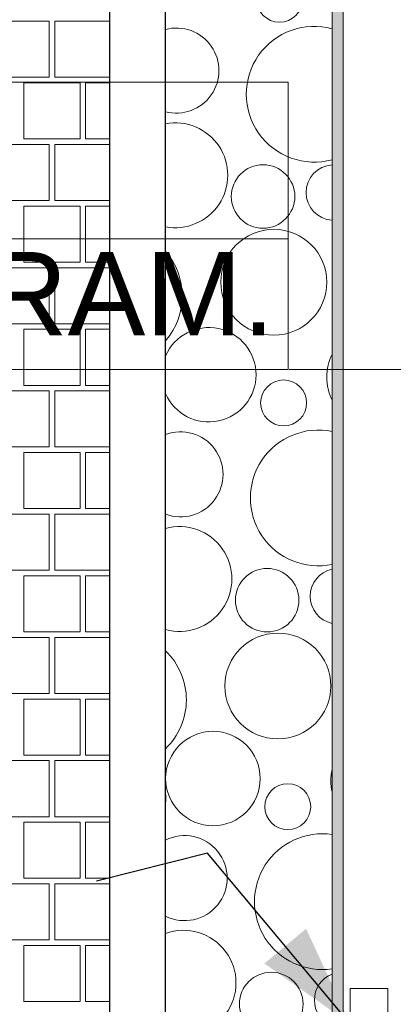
# Model space of a CAD drawing. Header units: millimetres. Extents: x -126271 to -88962, y -179170 to 5194.
# Tile 52 of 66: x -122882 to -122210, y -96037 to -94262. Entities that reach past the tile are written whole.
import ezdxf
from ezdxf.enums import TextEntityAlignment as Align

# ---------------------------------------------------------------- set-up
doc = ezdxf.new("R2010")
doc.units = ezdxf.units.MM
doc.header["$MEASUREMENT"] = 0
for name, color, linetype, lineweight in [('Nowe_0_Nr_pióra__21', 7, 'Continuous', 20), ('Nowe_2D - Rysunki i Obrazki_Nr_pióra__22', 8, 'Continuous', 25), ('Nowe_Konstrukcja - Ściany zew_Nr_pióra__21', 7, 'Continuous', 20), ('Nowe_Konstrukcja - Ściany zew_Nr_pióra__3', 7, 'Continuous', 13), ('Nowe_Wymiarowanie - Ogólne_Nr_pióra__42', 8, 'Continuous', 25)]:
    doc.layers.add(name, color=color, linetype=linetype, lineweight=lineweight)
for name, color, linetype, lineweight, true_color in [('Nowe_2D - Rysunki i Obrazki_Nr_pióra__105', 7, 'Continuous', 13, 0xcccccc), ('Nowe_2D - Rysunki i Obrazki_Nr_pióra__61', 7, 'Continuous', 18, 0x6a6a6a), ('Nowe_Konstrukcja - Ściany zew_Nr_pióra__105', 7, 'Continuous', 13, 0xcccccc), ('Nowe_Konstrukcja - Ściany zew_Nr_pióra__23', 7, 'Continuous', 13, 0x858585), ('Nowe_Metryczki pomieszczeń Archicada_Nr_pióra__81', 7, 'Continuous', 13, 0x6a6a6a), ('Nowe_Opisy - Etykiety_Nr_pióra__81', 7, 'Continuous', 13, 0x6a6a6a), ('Nowe_Wymiarowanie - Ogólne_Nr_pióra__81', 7, 'Continuous', 13, 0x6a6a6a), ('Nowe_zagospodarowanie_Nr_pióra__81', 7, 'Continuous', 13, 0x6a6a6a)]:
    doc.layers.add(name, color=color, linetype=linetype, lineweight=lineweight, true_color=true_color)
for name, color, linetype in [('Nowe_Elementy Modelu - Strefy', 7, 'Continuous'), ('Nowe_Konstrukcja - Ściany zew', 7, 'Continuous'), ('Nowe_Wymiarowanie - Ogólne', 7, 'Continuous'), ('Nowe_zagospodarowanie', 7, 'Continuous')]:
    doc.layers.add(name, color=color, linetype=linetype)
doc.styles.add('STYL_AUTOMATYCZNY_1', font='arial.ttf')
doc.styles.add('STYL_AUTOMATYCZNY_2', font='arial.ttf')
doc.dimstyles.new('STYL_AUTOMATYCZNY__3', dxfattribs={"dimtxt": 150, "dimasz": 47.5, "dimexe": 0.18, "dimexo": 0.0625, "dimgap": 0, "dimtad": 1, "dimdec": 0, "dimlfac": 0.1, "dimzin": 0, "dimdsep": 46, "dimtxsty": 'STYL_AUTOMATYCZNY_1', "dimblk": 'ARROWHEAD_6', "dimblk1": 'ARROWHEAD_6', "dimblk2": 'ARROWHEAD_6', "dimcen": 0.09, "dimse1": 1, "dimse2": 1, "dimclrd": 256, "dimclre": 256, "dimclrt": 8, "dimazin": 0, "dimtfac": 1, "dimtdec": 4, "dimtmove": 0, "dimatfit": 3, "dimfxl": 0, "dimtolj": 1, "dimtzin": 0, "dimarcsym": 0})
doc.dimstyles.new('STYL_AUTOMATYCZNY__6', dxfattribs={"dimtxt": 0.18, "dimasz": 182.4, "dimexe": 0.18, "dimexo": 0.0625, "dimgap": 0, "dimtad": 0, "dimtih": 1, "dimtoh": 1, "dimdec": 4, "dimzin": 0, "dimdsep": 46, "dimcen": 0.09, "dimadec": 0, "dimazin": 0, "dimtfac": 1, "dimtdec": 4, "dimtmove": 0, "dimatfit": 3, "dimldrblk": 'ARROWHEAD_5', "dimfxl": 0, "dimtolj": 1, "dimtzin": 0, "dimarcsym": 0})

# ---------------------------------------------------------------- blocks, each defined once
blk = doc.blocks.new('WC_00_11_12_1', base_point=(-124042.7, -94657.3))
at = {"layer": 'Nowe_Metryczki pomieszczeń Archicada_Nr_pióra__81', "color": 251, "linetype": 'Continuous', "lineweight": 13, "true_color": 0x6a6a6a}
for p, q in [((-124724.7, -94374.5), (-122398.4, -94374.5)), ((-122398.4, -94374.5), (-122398.4, -94893.1)), ((-124724.7, -94657.3), (-122398.4, -94657.3)), ((-122398.4, -94893.1), (-124724.7, -94893.1))]:
    blk.add_line(p, q, dxfattribs=at)
at = {"layer": 'Nowe_Metryczki pomieszczeń Archicada_Nr_pióra__81', "color": 251, "lineweight": 13, "true_color": 0x6a6a6a}
for tag, height, style, p in [('ROOM_NUMBER', 180, 'STYL_AUTOMATYCZNY_2', (-124383.7, -94502.4)), ('ROOM_NAME', 150, 'STYL_AUTOMATYCZNY_1', (-123220.6, -94508.6)), ('floor_f', 150, 'STYL_AUTOMATYCZNY_1', (-123220.6, -94756.1)), ('ROOM_CALC_AREA', 150, 'STYL_AUTOMATYCZNY_1', (-124383.7, -94769.4))]:
    blk.add_attdef(tag, text='', height=height, dxfattribs=dict(at, style=style)).set_placement(p, align=Align.MIDDLE_CENTER)
blk = doc.blocks.new('*X72')
at = {"layer": 'Nowe_Konstrukcja - Ściany zew_Nr_pióra__105', "color": 254, "linetype": 'Continuous', "lineweight": 13, "true_color": 0xcccccc}
for centre, radius in [((-122414.2, -94225.2), 41.4), ((-122443.9, -94580.9), 57.2), ((-122424.6, -94735.5), 95.4), ((-122406.8, -94953.1), 41.4), ((-122436.5, -95308.8), 57.2), ((-122417.2, -95463.5), 95.4), ((-122534.1, -95630.3), 85.1), ((-122399.4, -95681.1), 41.4), ((-122429.1, -96036.8), 57.2)]:
    blk.add_circle(centre, radius, dxfattribs=at)
for centre, radius, start, end in [((-122600, -94353.9), 76.7, 255.2312, 104.7688), ((-122351.7, -94396.5), 122.4, 74.7376, 285.2624), ((-122602, -94542.6), 94.6, 259.3312, 100.6688), ((-122316.3, -94573.8), 50.1, 93.6957, 266.3043), ((-122711.7, -94760.5), 122.4, 318.8802, 41.1198), ((-122541.5, -94902.3), 85.1, 203.6114, 156.3886), ((-122234.6, -94906.6), 94.6, 153.8488, 206.1512), ((-122592.5, -95081.9), 76.7, 249.4157, 110.5843), ((-122344.3, -95124.4), 122.4, 78.3068, 281.6932), ((-122594.6, -95270.6), 94.6, 254.722, 105.278), ((-122308.9, -95301.7), 50.1, 102.2587, 257.7413), ((-122704.3, -95488.4), 122.4, 313.8495, 46.1505), ((-122227.2, -95634.6), 94.6, 167.4231, 192.5769), ((-122668.9, -95665.7), 50.1, 349.7856, 10.2144), ((-122585.1, -95809.9), 76.7, 243.3685, 116.6315), ((-122336.9, -95852.4), 122.4, 81.8306, 278.1694), ((-122587.2, -95998.6), 94.6, 250.0089, 109.9911), ((-122301.4, -96029.7), 50.1, 111.1121, 248.8879)]:
    blk.add_arc(centre, radius, start, end, dxfattribs=at)
blk = doc.blocks.new('Wypełnienie_3_1', base_point=(0, 0))
at = {"layer": 'Nowe_Konstrukcja - Ściany zew_Nr_pióra__3', "color": 7, "linetype": 'Continuous', "lineweight": 13, "flags": 128}
blk.add_lwpolyline([(-122619.5, -94853.7), (-122619.5, -96276.6), (-122319.5, -96276.6), (-122319.5, -96008.9), (-122319.5, -91366.6), (-122319.5, -90996.6), (-121039.5, -90996.6), (-121039.5, -91476.6), (-121039.5, -91576.6), (-117775.3, -91576.6), (-117775.3, -91476.6), (-112435.3, -91476.6), (-112435.3, -90866.6), (-122619.5, -90866.6), (-122619.5, -91801.6)], close=True, dxfattribs=at)
at = {"layer": 'Nowe_Konstrukcja - Ściany zew_Nr_pióra__105', "color": 254, "linetype": 'Continuous', "lineweight": 13, "true_color": 0xcccccc}
blk.add_blockref('*X72', (0, 0), dxfattribs=at)
blk = doc.blocks.new('*X78')
at = {"layer": 'Nowe_2D - Rysunki i Obrazki_Nr_pióra__105', "color": 254, "linetype": 'Continuous', "lineweight": 13, "true_color": 0xcccccc}
for p, q in [((-122929.9, -94264.9), (-122879.4, -94264.9)), ((-122828.9, -94264.9), (-122879.4, -94264.9)), ((-122828.9, -94365.9), (-122828.9, -94264.9)), ((-122719.5, -94264.9), (-122818.8, -94264.9)), ((-122818.8, -94264.9), (-122818.8, -94365.9)), ((-122879.4, -94365.9), (-122929.9, -94365.9)), ((-122879.4, -94365.9), (-122828.9, -94365.9)), ((-122818.8, -94365.9), (-122719.5, -94365.9)), ((-122773.3, -94376), (-122874.3, -94376)), ((-122874.3, -94376), (-122874.3, -94477)), ((-122773.3, -94477), (-122773.3, -94376)), ((-122719.5, -94376), (-122763.2, -94376)), ((-122763.2, -94376), (-122763.2, -94477)), ((-122874.3, -94477), (-122773.3, -94477)), ((-122763.2, -94477), (-122719.5, -94477)), ((-122929.9, -94487.1), (-122879.4, -94487.1)), ((-122828.9, -94487.1), (-122879.4, -94487.1)), ((-122828.9, -94588.1), (-122828.9, -94487.1)), ((-122719.5, -94487.1), (-122818.8, -94487.1)), ((-122818.8, -94487.1), (-122818.8, -94588.1)), ((-122879.4, -94588.1), (-122929.9, -94588.1)), ((-122879.4, -94588.1), (-122828.9, -94588.1)), ((-122773.3, -94598.2), (-122874.3, -94598.2)), ((-122874.3, -94598.2), (-122874.3, -94699.2)), ((-122818.8, -94588.1), (-122719.5, -94588.1)), ((-122773.3, -94699.2), (-122773.3, -94598.2)), ((-122719.5, -94598.2), (-122763.2, -94598.2)), ((-122763.2, -94598.2), (-122763.2, -94699.2)), ((-122929.9, -94709.3), (-122879.4, -94709.3)), ((-122828.9, -94709.3), (-122879.4, -94709.3)), ((-122874.3, -94699.2), (-122773.3, -94699.2)), ((-122828.9, -94810.3), (-122828.9, -94709.3)), ((-122719.5, -94709.3), (-122818.8, -94709.3)), ((-122818.8, -94709.3), (-122818.8, -94810.3)), ((-122763.2, -94699.2), (-122719.5, -94699.2)), ((-122879.4, -94810.3), (-122929.9, -94810.3)), ((-122879.4, -94810.3), (-122828.9, -94810.3)), ((-122818.8, -94810.3), (-122719.5, -94810.3)), ((-122773.3, -94820.4), (-122874.3, -94820.4)), ((-122874.3, -94820.4), (-122874.3, -94921.4)), ((-122773.3, -94921.4), (-122773.3, -94820.4)), ((-122719.5, -94820.4), (-122763.2, -94820.4)), ((-122763.2, -94820.4), (-122763.2, -94921.4)), ((-122874.3, -94921.4), (-122773.3, -94921.4)), ((-122763.2, -94921.4), (-122719.5, -94921.4)), ((-122929.9, -94931.5), (-122879.4, -94931.5)), ((-122828.9, -94931.5), (-122879.4, -94931.5)), ((-122828.9, -95032.5), (-122828.9, -94931.5)), ((-122719.5, -94931.5), (-122818.8, -94931.5)), ((-122818.8, -94931.5), (-122818.8, -95032.5)), ((-122879.4, -95032.5), (-122929.9, -95032.5)), ((-122879.4, -95032.5), (-122828.9, -95032.5)), ((-122773.3, -95042.6), (-122874.3, -95042.6)), ((-122874.3, -95042.6), (-122874.3, -95143.6)), ((-122818.8, -95032.5), (-122719.5, -95032.5)), ((-122773.3, -95143.6), (-122773.3, -95042.6)), ((-122719.5, -95042.6), (-122763.2, -95042.6)), ((-122763.2, -95042.6), (-122763.2, -95143.6)), ((-122929.9, -95153.7), (-122879.4, -95153.7)), ((-122828.9, -95153.7), (-122879.4, -95153.7)), ((-122874.3, -95143.6), (-122773.3, -95143.6)), ((-122828.9, -95254.7), (-122828.9, -95153.7)), ((-122719.5, -95153.7), (-122818.8, -95153.7)), ((-122818.8, -95153.7), (-122818.8, -95254.7)), ((-122763.2, -95143.6), (-122719.5, -95143.6)), ((-122879.4, -95254.7), (-122929.9, -95254.7)), ((-122879.4, -95254.7), (-122828.9, -95254.7)), ((-122818.8, -95254.7), (-122719.5, -95254.7)), ((-122773.3, -95264.8), (-122874.3, -95264.8)), ((-122874.3, -95264.8), (-122874.3, -95365.8)), ((-122773.3, -95365.8), (-122773.3, -95264.8)), ((-122719.5, -95264.8), (-122763.2, -95264.8)), ((-122763.2, -95264.8), (-122763.2, -95365.8)), ((-122874.3, -95365.8), (-122773.3, -95365.8)), ((-122763.2, -95365.8), (-122719.5, -95365.8)), ((-122929.9, -95375.9), (-122879.4, -95375.9)), ((-122828.9, -95375.9), (-122879.4, -95375.9)), ((-122828.9, -95476.9), (-122828.9, -95375.9)), ((-122719.5, -95375.9), (-122818.8, -95375.9)), ((-122818.8, -95375.9), (-122818.8, -95476.9)), ((-122879.4, -95476.9), (-122929.9, -95476.9)), ((-122879.4, -95476.9), (-122828.9, -95476.9)), ((-122773.3, -95487), (-122874.3, -95487)), ((-122874.3, -95487), (-122874.3, -95588)), ((-122818.8, -95476.9), (-122719.5, -95476.9)), ((-122773.3, -95588), (-122773.3, -95487)), ((-122719.5, -95487), (-122763.2, -95487)), ((-122763.2, -95487), (-122763.2, -95588)), ((-122929.9, -95598.1), (-122879.4, -95598.1)), ((-122828.9, -95598.1), (-122879.4, -95598.1)), ((-122874.3, -95588), (-122773.3, -95588)), ((-122828.9, -95699.1), (-122828.9, -95598.1)), ((-122719.5, -95598.1), (-122818.8, -95598.1)), ((-122818.8, -95598.1), (-122818.8, -95699.1)), ((-122763.2, -95588), (-122719.5, -95588)), ((-122879.4, -95699.1), (-122929.9, -95699.1)), ((-122879.4, -95699.1), (-122828.9, -95699.1)), ((-122818.8, -95699.1), (-122719.5, -95699.1)), ((-122773.3, -95709.2), (-122874.3, -95709.2)), ((-122874.3, -95709.2), (-122874.3, -95810.2)), ((-122773.3, -95810.2), (-122773.3, -95709.2)), ((-122719.5, -95709.2), (-122763.2, -95709.2)), ((-122763.2, -95709.2), (-122763.2, -95810.2)), ((-122874.3, -95810.2), (-122773.3, -95810.2)), ((-122763.2, -95810.2), (-122719.5, -95810.2)), ((-122929.9, -95820.3), (-122879.4, -95820.3)), ((-122828.9, -95820.3), (-122879.4, -95820.3)), ((-122828.9, -95921.3), (-122828.9, -95820.3)), ((-122719.5, -95820.3), (-122818.8, -95820.3)), ((-122818.8, -95820.3), (-122818.8, -95921.3)), ((-122879.4, -95921.3), (-122929.9, -95921.3)), ((-122879.4, -95921.3), (-122828.9, -95921.3)), ((-122773.3, -95931.4), (-122874.3, -95931.4)), ((-122874.3, -95931.4), (-122874.3, -96032.4)), ((-122818.8, -95921.3), (-122719.5, -95921.3)), ((-122773.3, -96032.4), (-122773.3, -95931.4)), ((-122719.5, -95931.4), (-122763.2, -95931.4)), ((-122763.2, -95931.4), (-122763.2, -96032.4)), ((-122874.3, -96032.4), (-122773.3, -96032.4)), ((-122763.2, -96032.4), (-122719.5, -96032.4))]:
    blk.add_line(p, q, dxfattribs=at)
blk = doc.blocks.new('Wypełnienie_6_1', base_point=(0, 0))
at = {"layer": 'Nowe_2D - Rysunki i Obrazki_Nr_pióra__61', "color": 251, "linetype": 'Continuous', "lineweight": 18, "true_color": 0x6a6a6a, "flags": 128}
blk.add_lwpolyline([(-122719.5, -104256.6), (-120658.6, -104256.6), (-120658.6, -103756.6), (-107467.6, -103756.6), (-107467.6, -103356.6), (-105967.6, -103356.6), (-105967.6, -103756.6), (-97100.3, -103756.6), (-97100.3, -104256.6), (-95039.5, -104256.6), (-95039.5, -102678.1), (-93589.5, -102678.1), (-93589.5, -101178.1), (-95039.5, -101178.1), (-95039.5, -90766.6), (-106019.5, -90766.6), (-106019.5, -90866.6), (-111739.5, -90866.6), (-111739.5, -90766.6), (-122719.5, -90766.6), (-122719.5, -96376.6), (-122319.5, -96376.6), (-122319.5, -97574.9), (-122719.5, -97574.9)], close=True, dxfattribs=at)
at = {"layer": 'Nowe_2D - Rysunki i Obrazki_Nr_pióra__105', "color": 254, "linetype": 'Continuous', "lineweight": 13, "true_color": 0xcccccc}
blk.add_blockref('*X78', (0, 0), dxfattribs=at)
blk = doc.blocks.new('Ściana_28_1', base_point=(-121929.5, -91986.6))
at = {"layer": 'Nowe_Konstrukcja - Ściany zew_Nr_pióra__23', "linetype": 'Continuous', "lineweight": 0, "true_color": 0xdfdfdf}
blk.add_hatch(color=254, dxfattribs=at).paths.add_polyline_path([(-122319.5, -91986.6), (-122319.5, -96376.6), (-122299.5, -96376.6), (-122299.5, -91986.6)])
at = {"layer": 'Nowe_Konstrukcja - Ściany zew_Nr_pióra__21', "color": 7, "linetype": 'Continuous', "lineweight": 20, "flags": 128}
blk.add_lwpolyline([(-122319.5, -91986.6), (-122319.5, -96376.6)], dxfattribs=at)
at = {"layer": 'Nowe_Konstrukcja - Ściany zew_Nr_pióra__3', "color": 7, "linetype": 'Continuous', "lineweight": 13}
blk.add_line((-122299.5, -91986.6), (-122299.5, -96376.6), dxfattribs=at)
blk = doc.blocks.new('Polilinia_7_1', base_point=(-122396.8, -94893.1))
at = {"layer": 'Nowe_zagospodarowanie_Nr_pióra__81', "linetype": 'Continuous', "lineweight": 13, "true_color": 0x6a6a6a}
blk.add_hatch(color=251, dxfattribs=at).paths.add_polyline_path([(-121198.4, -94893.1), (-121194.6, -94912.2), (-121183.8, -94928.4), (-121167.5, -94939.2), (-121148.4, -94943.1), (-121129.3, -94939.2), (-121113.1, -94928.4), (-121102.2, -94912.2), (-121098.4, -94893.1), (-121102.2, -94873.9), (-121113.1, -94857.7), (-121129.3, -94846.9), (-121148.4, -94843.1), (-121167.5, -94846.9), (-121183.8, -94857.7), (-121194.6, -94873.9)])
at = {"layer": 'Nowe_zagospodarowanie_Nr_pióra__81', "color": 251, "linetype": 'Continuous', "lineweight": 13, "true_color": 0x6a6a6a, "flags": 128}
blk.add_lwpolyline([(-122396.8, -94893.1), (-121198.4, -94893.1)], dxfattribs=at)
at = {"layer": 'Nowe_zagospodarowanie_Nr_pióra__81', "color": 251, "linetype": 'Continuous', "lineweight": 13, "true_color": 0x6a6a6a}
blk.add_circle((-121148.4, -94893.1), 50, dxfattribs=at)
blk = doc.blocks.new('*D369')
at = {"layer": 'Nowe_Wymiarowanie - Ogólne_Nr_pióra__81', "color": 251, "linetype": 'Continuous', "lineweight": 13, "true_color": 0x6a6a6a}
for p, q in [((-124546.5, -90959.1), (-124546.5, -90996.6)), ((-124521.5, -91021.6), (-124571.5, -90971.6)), ((-124593.4, -90996.6), (-124499.7, -90996.6)), ((-124546.5, -90996.6), (-124546.5, -96376.6)), ((-124521.5, -96401.6), (-124571.5, -96351.6)), ((-124593.4, -96376.6), (-124499.7, -96376.6)), ((-124546.5, -96376.6), (-124546.5, -97576.6))]:
    blk.add_line(p, q, dxfattribs=at)
at = {"layer": 'Nowe_Wymiarowanie - Ogólne_Nr_pióra__42', "color": 8, "lineweight": 25, "insert": (-124576.5, -93858.2), "char_height": 150, "attachment_point": 7, "rotation": 90, "style": 'STYL_AUTOMATYCZNY_1'}
blk.add_mtext('\\A1;{\\pql;\\fArial|b0|i0|c238|p0;\\W1.000000;538}', dxfattribs=at)
blk = doc.blocks.new('ARROWHEAD_6')
at = {"color": 0, "linetype": 'Continuous', "lineweight": 0}
for p, q in [((-0.5, -0.5), (0.5, 0.5)), ((0, 0), (-1, 0))]:
    blk.add_line(p, q, dxfattribs=at)
blk = doc.blocks.new('*D374')
at = {"layer": 'Nowe_Wymiarowanie - Ogólne_Nr_pióra__81', "color": 251, "linetype": 'Continuous', "lineweight": 13, "true_color": 0x6a6a6a}
for p, q in [((-125357.4, -90996.6), (-125357.4, -90959.1)), ((-125332.4, -91021.6), (-125382.4, -90971.6)), ((-125310.6, -90996.6), (-125404.3, -90996.6)), ((-125357.4, -103836.6), (-125357.4, -90996.6)), ((-125382.4, -103811.6), (-125332.4, -103861.6)), ((-125310.6, -103836.6), (-125404.3, -103836.6)), ((-125357.4, -103874.1), (-125357.4, -103836.6))]:
    blk.add_line(p, q, dxfattribs=at)
at = {"layer": 'Nowe_Wymiarowanie - Ogólne_Nr_pióra__42', "color": 8, "lineweight": 25, "insert": (-125387.4, -97674), "char_height": 150, "attachment_point": 7, "rotation": 90, "style": 'STYL_AUTOMATYCZNY_1'}
blk.add_mtext('\\A1;{\\pql;\\fArial|b0|i0|c238|p0;\\W1.000000;1\xa0284}', dxfattribs=at)
blk = doc.blocks.new('ARROWHEAD_5')
at = {"linetype": 'Continuous', "lineweight": 0}
blk.add_hatch(color=0, dxfattribs=at).paths.add_polyline_path([(-1, 0.2679), (0, 0), (-1, -0.2679)])
at = {"color": 0, "linetype": 'Continuous', "lineweight": 0}
blk.add_line((0, 0), (-1, 0), dxfattribs=at)

msp = doc.modelspace()

# ---------------------------------------------------------------- linework, layer by layer
at = {"layer": 'Nowe_0_Nr_pióra__21', "color": 7, "linetype": 'Continuous', "lineweight": 20, "flags": 128}
msp.add_lwpolyline([(-122719.5, -96066.6), (-122719.5, -90866.6)], dxfattribs=at)
msp.add_lwpolyline([(-122219.5, -96008.9), (-122287, -96008.9), (-122287, -96196.2), (-122219.5, -96196.2)], close=True, dxfattribs=at)
at = {"layer": 'Nowe_2D - Rysunki i Obrazki_Nr_pióra__22', "color": 8, "linetype": 'Continuous', "lineweight": 25, "flags": 128}
for points in [[(-122719.5, -96376.6), (-122719.5, -90766.6), (-111739.5, -90766.6)], [(-122619.5, -96276.6), (-122619.5, -90866.6), (-112435.3, -90866.6)]]:
    msp.add_lwpolyline(points, dxfattribs=at)

# ---------------------------------------------------------------- block references
at = {"layer": 'Nowe_2D - Rysunki i Obrazki_Nr_pióra__105', "color": 254, "linetype": 'Continuous', "lineweight": 13, "true_color": 0xcccccc}
msp.add_blockref('Wypełnienie_6_1', (0, 0), dxfattribs=at)
at = {"layer": 'Nowe_Elementy Modelu - Strefy', "color": 251, "linetype": 'Continuous', "lineweight": 13, "true_color": 0x6a6a6a}
ref = msp.add_blockref('WC_00_11_12_1', (-124042.7, -94657.3), dxfattribs=at)
ref.add_attrib('floor_f', 'PŁYTKI CERAM.', dxfattribs={"layer": 'Nowe_Metryczki pomieszczeń Archicada_Nr_pióra__81', "color": 251, "lineweight": 13, "true_color": 0x6a6a6a, "height": 150, "style": 'STYL_AUTOMATYCZNY_1'}).set_placement((-123220.6, -94756.1), align=Align.MIDDLE_CENTER)
at = {"layer": 'Nowe_Konstrukcja - Ściany zew', "color": 7, "lineweight": 20}
msp.add_blockref('Ściana_28_1', (-121929.5, -91986.6), dxfattribs=at)
at = {"layer": 'Nowe_Konstrukcja - Ściany zew_Nr_pióra__105', "color": 254, "linetype": 'Continuous', "lineweight": 13, "true_color": 0xcccccc}
msp.add_blockref('Wypełnienie_3_1', (0, 0), dxfattribs=at)
at = {"layer": 'Nowe_zagospodarowanie', "color": 251, "linetype": 'Continuous', "lineweight": 13, "true_color": 0x6a6a6a}
msp.add_blockref('Polilinia_7_1', (-122396.8, -94893.1), dxfattribs=at)

# ---------------------------------------------------------------- dimensions: what is measured, and where the dimension line sits
at = {"layer": 'Nowe_Wymiarowanie - Ogólne', "color": 251, "linetype": 'Continuous', "lineweight": 13, "true_color": 0x6a6a6a}
for base, p1, p2, angle, picture, middle in [((-125357.4, -90996.6), (-121039.5, -103836.6), (-122319.5, -90996.6), 90, '*D374', (-125462.4, -97416.7)), ((-124546.5, -96376.6), (-122319.5, -90996.6), (-122319.5, -96376.6), 270, '*D369', (-124651.5, -93687))]:
    dim = msp.add_linear_dim(base=base, p1=p1, p2=p2, angle=angle, dimstyle='STYL_AUTOMATYCZNY__3', dxfattribs=at)
    dim.commit()
    dim.dimension.update_dxf_attribs({"geometry": picture, "text_midpoint": middle, "dimtype": 160, "text_rotation": 90})

# ---------------------------------------------------------------- leaders
at = {"layer": 'Nowe_Opisy - Etykiety_Nr_pióra__81', "color": 251, "linetype": 'Continuous', "lineweight": 13, "true_color": 0x6a6a6a, "annotation_type": 0, "has_hookline": 1, "hookline_direction": 1, "text_width": 2387.2}
msp.add_leader([(-122287, -96072.5), (-122544.1, -95764.8), (-122743.9, -95815.4)], dimstyle='STYL_AUTOMATYCZNY__6', dxfattribs=at)

doc.saveas('drawing.dxf')
